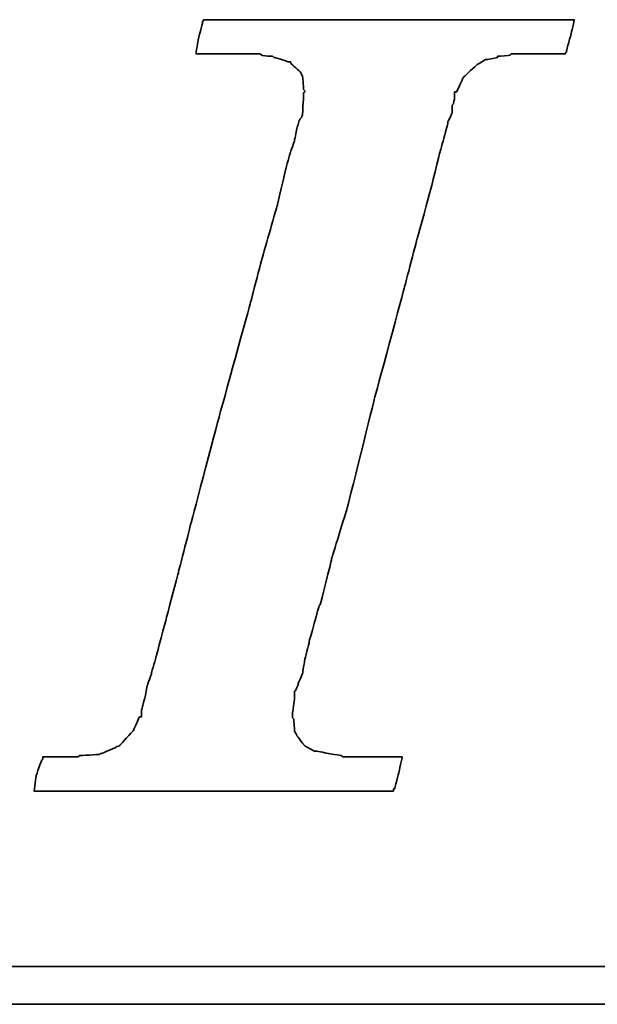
# Model space of a CAD drawing. Header units: millimetres. Extents: x 20 to 369, y 420 to 544.
# Tile 47 of 65: x 290.23 to 292.17, y 456.07 to 459.38. Entities that reach past the tile are written whole.
import ezdxf

# ---------------------------------------------------------------- set-up
doc = ezdxf.new("R2010")
doc.units = ezdxf.units.MM
doc.layers.add('DIM', color=4, linetype='CONTINUOUS')
doc.layers.add('layer 1', color=7, linetype='CONTINUOUS')

# ---------------------------------------------------------------- blocks, each defined once
blk = doc.blocks.new('TBI MOTION logo(完整正式版)')
at = {"layer": 'layer 1', "color": 22, "lineweight": 35}
for points, knots in [([(-40.59125, -7.94375), (-40.59125, -7.94375), (-40.97375, -7.94375), (-40.97375, -7.94375), (-40.97375, -7.94375), (-40.97375, -7.94375), (-41.38125, -7.94375), (-41.38125, -7.94375), (-41.38125, -7.94375), (-41.38125, -7.94375), (-41.54875, -7.94375), (-41.54875, -7.94375), (-41.54875, -7.94375), (-41.54875, -7.94375), (-41.59875, -7.94375), (-41.59875, -7.94375), (-41.59875, -7.94375), (-41.59875, -7.94375), (-41.88375, -7.94375), (-41.88375, -7.94375), (-41.88375, -7.94375), (-41.88375, -7.94375), (-41.90875, -7.91875), (-41.90875, -7.91875), (-41.90875, -7.91875), (-41.90875, -7.91875), (-42.19875, -7.87125), (-42.19875, -7.87125), (-42.19875, -7.87125), (-42.19875, -7.87125), (-42.43875, -7.82375), (-42.43875, -7.82375), (-42.43875, -7.82375), (-42.43875, -7.82375), (-42.45875, -7.82375), (-42.45875, -7.82375), (-42.45875, -7.82375), (-42.45875, -7.82375), (-42.48625, -7.82375), (-42.48625, -7.82375), (-42.48625, -7.82375), (-42.48625, -7.82375), (-42.67625, -7.72375), (-42.67625, -7.72375), (-42.67625, -7.72375), (-42.67625, -7.72375), (-42.70125, -7.70375), (-42.70125, -7.70375), (-42.70125, -7.70375), (-42.70125, -7.70375), (-42.72375, -7.67875), (-42.72375, -7.67875), (-42.72375, -7.67875), (-42.72375, -7.67875), (-42.86875, -7.48875), (-42.86875, -7.48875), (-42.86875, -7.48875), (-42.86875, -7.48875), (-42.89375, -7.43875), (-42.89375, -7.43875), (-42.89375, -7.43875), (-42.89375, -7.43875), (-42.91875, -7.38875), (-42.91875, -7.38875), (-42.91875, -7.38875), (-42.91875, -7.38875), (-42.93875, -7.12875), (-42.93875, -7.12875), (-42.93875, -7.12875), (-42.93875, -7.12875), (-42.96375, -7.10375), (-42.96375, -7.10375), (-42.96375, -7.10375), (-42.96375, -7.10375), (-42.96375, -7.05375), (-42.96375, -7.05375), (-42.96375, -7.05375), (-42.96375, -7.05375), (-42.96375, -7.00875), (-42.96375, -7.00875), (-42.96375, -7.00875), (-42.96375, -7.00875), (-42.91875, -6.69625), (-42.91875, -6.69625), (-42.91875, -6.69625), (-42.91875, -6.69625), (-42.91875, -6.62375), (-42.91875, -6.62375), (-42.91875, -6.62375), (-42.91875, -6.62375), (-42.91875, -6.59625), (-42.91875, -6.59625), (-42.91875, -6.59625), (-42.91875, -6.59625), (-42.91875, -6.57375), (-42.91875, -6.57375), (-42.91875, -6.57375), (-42.91875, -6.57375), (-42.91875, -6.52875), (-42.91875, -6.52875), (-42.91875, -6.52875), (-42.91875, -6.52875), (-42.89375, -6.50375), (-42.89375, -6.50375), (-42.89375, -6.50375), (-42.89375, -6.50375), (-42.84375, -6.38375), (-42.84375, -6.38375), (-42.84375, -6.38375), (-42.84375, -6.38375), (-42.84375, -6.35875), (-42.84375, -6.35875), (-42.84375, -6.35875), (-42.84375, -6.35875), (-42.74625, -6.14375), (-42.74625, -6.14375), (-42.74625, -6.14375), (-42.74625, -6.14375), (-42.70125, -5.85375), (-42.70125, -5.85375), (-42.70125, -5.85375), (-42.70125, -5.85375), (-42.60375, -5.47125), (-42.60375, -5.47125), (-42.60375, -5.47125), (-42.60375, -5.47125), (-42.60375, -5.44875), (-42.60375, -5.44875), (-42.60375, -5.44875), (-42.60375, -5.44875), (-42.38875, -4.67875), (-42.38875, -4.67875), (-42.38875, -4.67875), (-42.38875, -4.67875), (-42.36375, -4.65375), (-42.36375, -4.65375), (-42.36375, -4.65375), (-42.36375, -4.65375), (-42.12375, -3.69625), (-42.12375, -3.69625), (-42.12375, -3.69625), (-42.12375, -3.69625), (-42.12375, -3.67374), (-42.12375, -3.67374), (-42.12375, -3.67374), (-42.12375, -3.67374), (-41.78875, -2.59374), (-41.78875, -2.59374), (-41.78875, -2.59374), (-41.78875, -2.59374), (-41.18875, -0.19375), (-41.18875, -0.19375), (-41.18875, -0.19375), (-41.18875, -0.19375), (-40.54375, 2.20624), (-40.54375, 2.20624), (-40.54375, 2.20624), (-40.54375, 2.20624), (-40.25375, 3.30875), (-40.25375, 3.30875), (-40.25375, 3.30875), (-40.25375, 3.30875), (-39.98875, 4.27125), (-39.98875, 4.27125), (-39.98875, 4.27125), (-39.98875, 4.27125), (-39.77375, 5.13125), (-39.77375, 5.13125), (-39.77375, 5.13125), (-39.77375, 5.13125), (-39.67875, 5.47125), (-39.67875, 5.47125), (-39.67875, 5.47125), (-39.67875, 5.47125), (-39.60375, 5.75625), (-39.60375, 5.75625), (-39.60375, 5.75625), (-39.60375, 5.75625), (-39.60375, 5.78125), (-39.60375, 5.78125), (-39.60375, 5.78125), (-39.60375, 5.78125), (-39.50875, 5.97125), (-39.50875, 5.97125), (-39.50875, 5.97125), (-39.50875, 5.97125), (-39.50875, 6.13875), (-39.50875, 6.13875), (-39.50875, 6.13875), (-39.50875, 6.13875), (-39.48625, 6.16625), (-39.48625, 6.16625), (-39.48625, 6.16625), (-39.48625, 6.16625), (-39.46125, 6.28625), (-39.46125, 6.28625), (-39.46125, 6.28625), (-39.46125, 6.28625), (-39.46125, 6.42625), (-39.46125, 6.42625), (-39.46125, 6.42625), (-39.46125, 6.42625), (-39.41375, 6.42625), (-39.41375, 6.42625), (-39.41375, 6.42625), (-39.41375, 6.42625), (-39.29375, 6.69125), (-39.29375, 6.69125), (-39.29375, 6.69125), (-39.29375, 6.69125), (-39.26875, 6.74125), (-39.26875, 6.74125), (-39.26875, 6.74125), (-39.26875, 6.74125), (-39.24375, 6.76625), (-39.24375, 6.76625), (-39.24375, 6.76625), (-39.24375, 6.76625), (-38.98375, 7.00624), (-38.98375, 7.00624), (-38.98375, 7.00624), (-38.98375, 7.00624), (-38.95625, 7.02624), (-38.95625, 7.02624), (-38.95625, 7.02624), (-38.95625, 7.02624), (-38.78875, 7.12624), (-38.78875, 7.12624), (-38.78875, 7.12624), (-38.78875, 7.12624), (-38.76375, 7.12624), (-38.76375, 7.12624), (-38.76375, 7.12624), (-38.76375, 7.12624), (-38.74375, 7.12624), (-38.74375, 7.12624), (-38.74375, 7.12624), (-38.74375, 7.12624), (-38.52875, 7.17125), (-38.52875, 7.17125), (-38.52875, 7.17125), (-38.52875, 7.17125), (-38.52875, 7.19624), (-38.52875, 7.19624), (-38.52875, 7.19624), (-38.52875, 7.19624), (-38.50375, 7.19624), (-38.50375, 7.19624), (-38.50375, 7.19624), (-38.50375, 7.19624), (-38.26125, 7.21875), (-38.26125, 7.21875), (-38.26125, 7.21875), (-38.26125, 7.21875), (-38.23875, 7.24624), (-38.23875, 7.24624), (-38.23875, 7.24624), (-38.23875, 7.24624), (-38.21625, 7.24624), (-38.21625, 7.24624), (-38.21625, 7.24624), (-38.21625, 7.24624), (-38.18875, 7.24624), (-38.18875, 7.24624), (-38.18875, 7.24624), (-38.18875, 7.24624), (-37.90375, 7.24624), (-37.90375, 7.24624), (-37.90375, 7.24624), (-37.90375, 7.24624), (-37.85375, 7.24624), (-37.85375, 7.24624), (-37.85375, 7.24624), (-37.85375, 7.24624), (-37.75875, 7.24624), (-37.75875, 7.24624), (-37.75875, 7.24624), (-37.75875, 7.24624), (-37.42375, 7.24624), (-37.42375, 7.24624), (-37.42375, 7.24624), (-37.42375, 7.24624), (-37.08875, 7.24624), (-37.08875, 7.24624), (-37.08875, 7.24624), (-37.08875, 7.24624), (-37.06375, 7.24624), (-37.06375, 7.24624), (-37.06375, 7.24624), (-37.06375, 7.24624), (-37.06375, 7.26624), (-37.06375, 7.26624), (-37.06375, 7.26624), (-37.06375, 7.26624), (-37.03875, 7.29125), (-37.03875, 7.29125), (-37.03875, 7.29125), (-37.03875, 7.29125), (-37.03875, 7.31625), (-37.03875, 7.31625), (-37.03875, 7.31625), (-37.03875, 7.31625), (-36.94125, 7.67625), (-36.94125, 7.67625), (-36.94125, 7.67625), (-36.94125, 7.67625), (-36.86875, 7.98625), (-36.86875, 7.98625), (-36.86875, 7.98625), (-36.86875, 7.98625), (-36.98875, 7.98625), (-36.98875, 7.98625), (-36.98875, 7.98625), (-36.98875, 7.98625), (-37.42375, 7.98625), (-37.42375, 7.98625), (-37.42375, 7.98625), (-37.42375, 7.98625), (-37.94875, 7.98625), (-37.94875, 7.98625), (-37.94875, 7.98625), (-37.94875, 7.98625), (-38.57375, 7.98625), (-38.57375, 7.98625), (-38.57375, 7.98625), (-38.57375, 7.98625), (-39.29375, 7.98625), (-39.29375, 7.98625), (-39.29375, 7.98625), (-39.29375, 7.98625), (-40.82875, 7.98625), (-40.82875, 7.98625), (-40.82875, 7.98625), (-40.82875, 7.98625), (-42.36375, 7.98625), (-42.36375, 7.98625), (-42.36375, 7.98625), (-42.36375, 7.98625), (-43.08375, 7.98625), (-43.08375, 7.98625), (-43.08375, 7.98625), (-43.08375, 7.98625), (-43.70875, 7.98625), (-43.70875, 7.98625), (-43.70875, 7.98625), (-43.70875, 7.98625), (-44.23375, 7.98625), (-44.23375, 7.98625), (-44.23375, 7.98625), (-44.23375, 7.98625), (-44.66875, 7.98625), (-44.66875, 7.98625), (-44.66875, 7.98625), (-44.66875, 7.98625), (-44.88375, 7.98625), (-44.88375, 7.98625), (-44.88375, 7.98625), (-44.88375, 7.98625), (-44.90875, 7.94125), (-44.90875, 7.94125), (-44.90875, 7.94125), (-44.90875, 7.94125), (-44.90875, 7.91625), (-44.90875, 7.91625), (-44.90875, 7.91625), (-44.90875, 7.91625), (-45.00375, 7.55625), (-45.00375, 7.55625), (-45.00375, 7.55625), (-45.00375, 7.55625), (-45.05375, 7.24624), (-45.05375, 7.24624), (-45.05375, 7.24624), (-45.05375, 7.24624), (-44.61875, 7.24624), (-44.61875, 7.24624), (-44.61875, 7.24624), (-44.61875, 7.24624), (-44.11375, 7.24624), (-44.11375, 7.24624), (-44.11375, 7.24624), (-44.11375, 7.24624), (-43.99375, 7.24624), (-43.99375, 7.24624), (-43.99375, 7.24624), (-43.99375, 7.24624), (-43.94625, 7.24624), (-43.94625, 7.24624), (-43.94625, 7.24624), (-43.94625, 7.24624), (-43.92374, 7.24624), (-43.92374, 7.24624), (-43.92374, 7.24624), (-43.92374, 7.24624), (-43.65875, 7.24624), (-43.65875, 7.24624), (-43.65875, 7.24624), (-43.65875, 7.24624), (-43.63875, 7.21875), (-43.63875, 7.21875), (-43.63875, 7.21875), (-43.63875, 7.21875), (-43.46875, 7.19624), (-43.46875, 7.19624), (-43.46875, 7.19624), (-43.46875, 7.19624), (-43.39875, 7.19624), (-43.39875, 7.19624), (-43.39875, 7.19624), (-43.39875, 7.19624), (-43.37125, 7.17125), (-43.37125, 7.17125), (-43.37125, 7.17125), (-43.37125, 7.17125), (-43.34875, 7.17125), (-43.34875, 7.17125), (-43.34875, 7.17125), (-43.34875, 7.17125), (-43.20375, 7.12624), (-43.20375, 7.12624), (-43.20375, 7.12624), (-43.20375, 7.12624), (-43.05875, 7.07624), (-43.05875, 7.07624), (-43.05875, 7.07624), (-43.05875, 7.07624), (-43.01375, 7.07624), (-43.01375, 7.07624), (-43.01375, 7.07624), (-43.01375, 7.07624), (-42.98875, 7.02624), (-42.98875, 7.02624), (-42.98875, 7.02624), (-42.98875, 7.02624), (-42.79875, 6.86125), (-42.79875, 6.86125), (-42.79875, 6.86125), (-42.79875, 6.86125), (-42.77375, 6.81125), (-42.77375, 6.81125), (-42.77375, 6.81125), (-42.77375, 6.81125), (-42.74625, 6.76625), (-42.74625, 6.76625), (-42.74625, 6.76625), (-42.74625, 6.76625), (-42.72375, 6.47625), (-42.72375, 6.47625), (-42.72375, 6.47625), (-42.72375, 6.47625), (-42.70125, 6.45124), (-42.70125, 6.45124), (-42.70125, 6.45124), (-42.70125, 6.45124), (-42.70125, 6.42625), (-42.70125, 6.42625), (-42.70125, 6.42625), (-42.70125, 6.42625), (-42.72375, 6.40625), (-42.72375, 6.40625), (-42.72375, 6.40625), (-42.72375, 6.40625), (-42.74625, 5.97125), (-42.74625, 5.97125), (-42.74625, 5.97125), (-42.74625, 5.97125), (-42.74625, 5.94625), (-42.74625, 5.94625), (-42.74625, 5.94625), (-42.74625, 5.94625), (-42.74625, 5.92625), (-42.74625, 5.92625), (-42.74625, 5.92625), (-42.74625, 5.92625), (-42.77375, 5.87625), (-42.77375, 5.87625), (-42.77375, 5.87625), (-42.77375, 5.87625), (-42.81875, 5.80625), (-42.81875, 5.80625), (-42.81875, 5.80625), (-42.81875, 5.80625), (-42.86875, 5.63625), (-42.86875, 5.63625), (-42.86875, 5.63625), (-42.86875, 5.63625), (-42.91875, 5.39625), (-42.91875, 5.39625), (-42.91875, 5.39625), (-42.91875, 5.39625), (-42.91875, 5.37124), (-42.91875, 5.37124), (-42.91875, 5.37124), (-42.91875, 5.37124), (-43.01375, 5.10874), (-43.01375, 5.10874), (-43.01375, 5.10874), (-43.01375, 5.10874), (-43.10875, 4.77124), (-43.10875, 4.77124), (-43.10875, 4.77124), (-43.10875, 4.77124), (-43.29875, 3.95625), (-43.29875, 3.95625), (-43.29875, 3.95625), (-43.29875, 3.95625), (-43.58875, 2.95125), (-43.58875, 2.95125), (-43.58875, 2.95125), (-43.58875, 2.95125), (-43.87375, 1.87125), (-43.87375, 1.87125), (-43.87375, 1.87125), (-43.87375, 1.87125), (-44.52625, -0.50374), (-44.52625, -0.50374), (-44.52625, -0.50374), (-44.52625, -0.50374), (-45.14875, -2.85375), (-45.14875, -2.85375), (-45.14875, -2.85375), (-45.14875, -2.85375), (-45.43375, -3.95875), (-45.43375, -3.95875), (-45.43375, -3.95875), (-45.43375, -3.95875), (-45.69875, -4.96875), (-45.69875, -4.96875), (-45.69875, -4.96875), (-45.69875, -4.96875), (-45.91375, -5.78375), (-45.91375, -5.78375), (-45.91375, -5.78375), (-45.91375, -5.78375), (-46.01375, -6.11875), (-46.01375, -6.11875), (-46.01375, -6.11875), (-46.01375, -6.11875), (-46.01375, -6.14375), (-46.01375, -6.14375), (-46.01375, -6.14375), (-46.01375, -6.14375), (-46.10875, -6.40875), (-46.10875, -6.40875), (-46.10875, -6.40875), (-46.10875, -6.40875), (-46.15375, -6.64875), (-46.15375, -6.64875), (-46.15375, -6.64875), (-46.15375, -6.64875), (-46.20375, -6.83875), (-46.20375, -6.83875), (-46.20375, -6.83875), (-46.20375, -6.83875), (-46.22875, -6.93375), (-46.22875, -6.93375), (-46.22875, -6.93375), (-46.22875, -6.93375), (-46.22875, -7.07875), (-46.22875, -7.07875), (-46.22875, -7.07875), (-46.22875, -7.07875), (-46.27375, -7.07875), (-46.27375, -7.07875), (-46.27375, -7.07875), (-46.27375, -7.07875), (-46.39375, -7.34375), (-46.39375, -7.34375), (-46.39375, -7.34375), (-46.39375, -7.34375), (-46.39375, -7.36875), (-46.39375, -7.36875), (-46.39375, -7.36875), (-46.39375, -7.36875), (-46.42125, -7.38875), (-46.42125, -7.38875), (-46.42125, -7.38875), (-46.42125, -7.38875), (-46.68375, -7.67875), (-46.68375, -7.67875), (-46.68375, -7.67875), (-46.68375, -7.67875), (-46.70875, -7.70375), (-46.70875, -7.70375), (-46.70875, -7.70375), (-46.70875, -7.70375), (-46.75375, -7.72375), (-46.75375, -7.72375), (-46.75375, -7.72375), (-46.75375, -7.72375), (-47.08875, -7.87125), (-47.08875, -7.87125), (-47.08875, -7.87125), (-47.08875, -7.87125), (-47.11625, -7.87125), (-47.11625, -7.87125), (-47.11625, -7.87125), (-47.11625, -7.87125), (-47.13875, -7.89375), (-47.13875, -7.89375), (-47.13875, -7.89375), (-47.13875, -7.89375), (-47.56875, -7.91875), (-47.56875, -7.91875), (-47.56875, -7.91875), (-47.56875, -7.91875), (-47.59625, -7.94375), (-47.59625, -7.94375), (-47.59625, -7.94375), (-47.59625, -7.94375), (-47.64375, -7.94375), (-47.64375, -7.94375), (-47.64375, -7.94375), (-47.64375, -7.94375), (-47.73625, -7.94375), (-47.73625, -7.94375), (-47.73625, -7.94375), (-47.73625, -7.94375), (-48.07375, -7.94375), (-48.07375, -7.94375), (-48.07375, -7.94375), (-48.07375, -7.94375), (-48.36125, -7.94375), (-48.36125, -7.94375), (-48.36125, -7.94375), (-48.36125, -7.94375), (-48.36125, -7.96625), (-48.36125, -7.96625), (-48.36125, -7.96625), (-48.36125, -7.96625), (-48.36125, -7.99125), (-48.36125, -7.99125), (-48.36125, -7.99125), (-48.36125, -7.99125), (-48.38875, -8.01375), (-48.38875, -8.01375), (-48.38875, -8.01375), (-48.38875, -8.01375), (-48.50875, -8.34875), (-48.50875, -8.34875), (-48.50875, -8.34875), (-48.50875, -8.34875), (-48.55375, -8.68625), (-48.55375, -8.68625), (-48.55375, -8.68625), (-48.55375, -8.68625), (-48.45875, -8.68625), (-48.45875, -8.68625), (-48.45875, -8.68625), (-48.45875, -8.68625), (-48.07375, -8.68625), (-48.07375, -8.68625), (-48.07375, -8.68625), (-48.07375, -8.68625), (-47.52375, -8.68625), (-47.52375, -8.68625), (-47.52375, -8.68625), (-47.52375, -8.68625), (-46.92375, -8.68625), (-46.92375, -8.68625), (-46.92375, -8.68625), (-46.92375, -8.68625), (-46.25375, -8.68625), (-46.25375, -8.68625), (-46.25375, -8.68625), (-46.25375, -8.68625), (-46.20375, -8.68625), (-46.20375, -8.68625), (-46.20375, -8.68625), (-46.20375, -8.68625), (-44.71375, -8.68625), (-44.71375, -8.68625), (-44.71375, -8.68625), (-44.71375, -8.68625), (-43.22875, -8.68625), (-43.22875, -8.68625), (-43.22875, -8.68625), (-43.22875, -8.68625), (-42.55875, -8.68625), (-42.55875, -8.68625), (-42.55875, -8.68625), (-42.55875, -8.68625), (-42.50875, -8.68625), (-42.50875, -8.68625), (-42.50875, -8.68625), (-42.50875, -8.68625), (-41.93375, -8.68625), (-41.93375, -8.68625), (-41.93375, -8.68625), (-41.93375, -8.68625), (-41.38125, -8.68625), (-41.38125, -8.68625), (-41.38125, -8.68625), (-41.38125, -8.68625), (-40.97375, -8.68625), (-40.97375, -8.68625), (-40.97375, -8.68625), (-40.97375, -8.68625), (-40.78125, -8.68625), (-40.78125, -8.68625), (-40.78125, -8.68625), (-40.78125, -8.68625), (-40.78125, -8.63875), (-40.78125, -8.63875), (-40.78125, -8.63875), (-40.78125, -8.63875), (-40.75875, -8.63875), (-40.75875, -8.63875), (-40.75875, -8.63875), (-40.75875, -8.63875), (-40.66375, -8.27875), (-40.66375, -8.27875), (-40.66375, -8.27875), (-40.66375, -8.27875), (-40.59125, -7.94375), (-40.59125, -7.94375)], [0, 0, 0, 0, 0.00558659, 0.00558659, 0.00558659, 0.0055866, 0.01117318, 0.01117318, 0.01117318, 0.01117319, 0.01675978, 0.01675978, 0.01675978, 0.01675979, 0.02234637, 0.02234637, 0.02234637, 0.02234638, 0.02793296, 0.02793296, 0.02793296, 0.02793297, 0.03351955, 0.03351955, 0.03351955, 0.03351956, 0.03910615, 0.03910615, 0.03910615, 0.03910616, 0.04469274, 0.04469274, 0.04469274, 0.04469275, 0.05027933, 0.05027933, 0.05027933, 0.05027934, 0.05586592, 0.05586592, 0.05586592, 0.05586593, 0.06145251, 0.06145251, 0.06145251, 0.06145252, 0.06703911, 0.06703911, 0.06703911, 0.06703912, 0.0726257, 0.0726257, 0.0726257, 0.07262571, 0.07821229, 0.07821229, 0.07821229, 0.0782123, 0.08379888, 0.08379888, 0.08379888, 0.08379889, 0.08938547, 0.08938547, 0.08938547, 0.08938548, 0.09497207, 0.09497207, 0.09497207, 0.09497208, 0.10055866, 0.10055866, 0.10055866, 0.10055867, 0.10614525, 0.10614525, 0.10614525, 0.10614526, 0.11173184, 0.11173184, 0.11173184, 0.11173185, 0.11731844, 0.11731844, 0.11731844, 0.11731845, 0.12290503, 0.12290503, 0.12290503, 0.12290504, 0.12849162, 0.12849162, 0.12849162, 0.12849163, 0.13407821, 0.13407821, 0.13407821, 0.13407822, 0.1396648, 0.1396648, 0.1396648, 0.13966481, 0.1452514, 0.1452514, 0.1452514, 0.14525141, 0.15083799, 0.15083799, 0.15083799, 0.150838, 0.15642458, 0.15642458, 0.15642458, 0.15642459, 0.16201117, 0.16201117, 0.16201117, 0.16201118, 0.16759777, 0.16759777, 0.16759777, 0.16759778, 0.17318436, 0.17318436, 0.17318436, 0.17318437, 0.17877095, 0.17877095, 0.17877095, 0.17877096, 0.18435754, 0.18435754, 0.18435754, 0.18435755, 0.18994413, 0.18994413, 0.18994413, 0.18994414, 0.19553073, 0.19553073, 0.19553073, 0.19553074, 0.20111732, 0.20111732, 0.20111732, 0.20111733, 0.20670391, 0.20670391, 0.20670391, 0.20670392, 0.2122905, 0.2122905, 0.2122905, 0.21229051, 0.21787709, 0.21787709, 0.21787709, 0.2178771, 0.22346369, 0.22346369, 0.22346369, 0.2234637, 0.22905028, 0.22905028, 0.22905028, 0.22905029, 0.23463687, 0.23463687, 0.23463687, 0.23463688, 0.24022346, 0.24022346, 0.24022346, 0.24022347, 0.24581006, 0.24581006, 0.24581006, 0.24581007, 0.25139665, 0.25139665, 0.25139665, 0.25139666, 0.25698324, 0.25698324, 0.25698324, 0.25698325, 0.26256983, 0.26256983, 0.26256983, 0.26256984, 0.26815642, 0.26815642, 0.26815642, 0.26815643, 0.27374302, 0.27374302, 0.27374302, 0.27374303, 0.27932961, 0.27932961, 0.27932961, 0.27932962, 0.2849162, 0.2849162, 0.2849162, 0.28491621, 0.29050279, 0.29050279, 0.29050279, 0.2905028, 0.29608939, 0.29608939, 0.29608939, 0.2960894, 0.30167598, 0.30167598, 0.30167598, 0.30167599, 0.30726257, 0.30726257, 0.30726257, 0.30726258, 0.31284916, 0.31284916, 0.31284916, 0.31284917, 0.31843575, 0.31843575, 0.31843575, 0.31843576, 0.32402235, 0.32402235, 0.32402235, 0.32402236, 0.32960894, 0.32960894, 0.32960894, 0.32960895, 0.33519553, 0.33519553, 0.33519553, 0.33519554, 0.34078212, 0.34078212, 0.34078212, 0.34078213, 0.34636872, 0.34636872, 0.34636872, 0.34636873, 0.35195531, 0.35195531, 0.35195531, 0.35195532, 0.3575419, 0.3575419, 0.3575419, 0.35754191, 0.36312849, 0.36312849, 0.36312849, 0.3631285, 0.36871508, 0.36871508, 0.36871508, 0.36871509, 0.37430168, 0.37430168, 0.37430168, 0.37430169, 0.37988827, 0.37988827, 0.37988827, 0.37988828, 0.38547486, 0.38547486, 0.38547486, 0.38547487, 0.39106145, 0.39106145, 0.39106145, 0.39106146, 0.39664804, 0.39664804, 0.39664804, 0.39664805, 0.40223464, 0.40223464, 0.40223464, 0.40223465, 0.40782123, 0.40782123, 0.40782123, 0.40782124, 0.41340782, 0.41340782, 0.41340782, 0.41340783, 0.41899441, 0.41899441, 0.41899441, 0.41899442, 0.42458101, 0.42458101, 0.42458101, 0.42458102, 0.4301676, 0.4301676, 0.4301676, 0.43016761, 0.43575419, 0.43575419, 0.43575419, 0.4357542, 0.44134078, 0.44134078, 0.44134078, 0.44134079, 0.44692737, 0.44692737, 0.44692737, 0.44692738, 0.45251397, 0.45251397, 0.45251397, 0.45251398, 0.45810056, 0.45810056, 0.45810056, 0.45810057, 0.46368715, 0.46368715, 0.46368715, 0.46368716, 0.46927374, 0.46927374, 0.46927374, 0.46927375, 0.47486034, 0.47486034, 0.47486034, 0.47486035, 0.48044693, 0.48044693, 0.48044693, 0.48044694, 0.48603352, 0.48603352, 0.48603352, 0.48603353, 0.49162011, 0.49162011, 0.49162011, 0.49162012, 0.4972067, 0.4972067, 0.4972067, 0.49720671, 0.5027933, 0.5027933, 0.5027933, 0.50279331, 0.50837989, 0.50837989, 0.50837989, 0.5083799, 0.51396648, 0.51396648, 0.51396648, 0.51396649, 0.51955307, 0.51955307, 0.51955307, 0.51955308, 0.52513966, 0.52513966, 0.52513966, 0.52513967, 0.53072626, 0.53072626, 0.53072626, 0.53072627, 0.53631285, 0.53631285, 0.53631285, 0.53631286, 0.54189944, 0.54189944, 0.54189944, 0.54189945, 0.54748603, 0.54748603, 0.54748603, 0.54748604, 0.55307263, 0.55307263, 0.55307263, 0.55307264, 0.55865922, 0.55865922, 0.55865922, 0.55865923, 0.56424581, 0.56424581, 0.56424581, 0.56424582, 0.5698324, 0.5698324, 0.5698324, 0.56983241, 0.57541899, 0.57541899, 0.57541899, 0.575419, 0.58100559, 0.58100559, 0.58100559, 0.5810056, 0.58659218, 0.58659218, 0.58659218, 0.58659219, 0.59217877, 0.59217877, 0.59217877, 0.59217878, 0.59776536, 0.59776536, 0.59776536, 0.59776537, 0.60335196, 0.60335196, 0.60335196, 0.60335197, 0.60893855, 0.60893855, 0.60893855, 0.60893856, 0.61452514, 0.61452514, 0.61452514, 0.61452515, 0.62011173, 0.62011173, 0.62011173, 0.62011174, 0.62569832, 0.62569832, 0.62569832, 0.62569833, 0.63128492, 0.63128492, 0.63128492, 0.63128493, 0.63687151, 0.63687151, 0.63687151, 0.63687152, 0.6424581, 0.6424581, 0.6424581, 0.64245811, 0.64804469, 0.64804469, 0.64804469, 0.6480447, 0.65363128, 0.65363128, 0.65363128, 0.65363129, 0.65921788, 0.65921788, 0.65921788, 0.65921789, 0.66480447, 0.66480447, 0.66480447, 0.66480448, 0.67039106, 0.67039106, 0.67039106, 0.67039107, 0.67597765, 0.67597765, 0.67597765, 0.67597766, 0.68156425, 0.68156425, 0.68156425, 0.68156426, 0.68715084, 0.68715084, 0.68715084, 0.68715085, 0.69273743, 0.69273743, 0.69273743, 0.69273744, 0.69832402, 0.69832402, 0.69832402, 0.69832403, 0.70391061, 0.70391061, 0.70391061, 0.70391062, 0.70949721, 0.70949721, 0.70949721, 0.70949722, 0.7150838, 0.7150838, 0.7150838, 0.71508381, 0.72067039, 0.72067039, 0.72067039, 0.7206704, 0.72625698, 0.72625698, 0.72625698, 0.72625699, 0.73184358, 0.73184358, 0.73184358, 0.73184359, 0.73743017, 0.73743017, 0.73743017, 0.73743018, 0.74301676, 0.74301676, 0.74301676, 0.74301677, 0.74860335, 0.74860335, 0.74860335, 0.74860336, 0.75418994, 0.75418994, 0.75418994, 0.75418995, 0.75977654, 0.75977654, 0.75977654, 0.75977655, 0.76536313, 0.76536313, 0.76536313, 0.76536314, 0.77094972, 0.77094972, 0.77094972, 0.77094973, 0.77653631, 0.77653631, 0.77653631, 0.77653632, 0.78212291, 0.78212291, 0.78212291, 0.78212292, 0.7877095, 0.7877095, 0.7877095, 0.78770951, 0.79329609, 0.79329609, 0.79329609, 0.7932961, 0.79888268, 0.79888268, 0.79888268, 0.79888269, 0.80446927, 0.80446927, 0.80446927, 0.80446928, 0.81005587, 0.81005587, 0.81005587, 0.81005588, 0.81564246, 0.81564246, 0.81564246, 0.81564247, 0.82122905, 0.82122905, 0.82122905, 0.82122906, 0.82681564, 0.82681564, 0.82681564, 0.82681565, 0.83240223, 0.83240223, 0.83240223, 0.83240224, 0.83798883, 0.83798883, 0.83798883, 0.83798884, 0.84357542, 0.84357542, 0.84357542, 0.84357543, 0.84916201, 0.84916201, 0.84916201, 0.84916202, 0.8547486, 0.8547486, 0.8547486, 0.85474861, 0.8603352, 0.8603352, 0.8603352, 0.86033521, 0.86592179, 0.86592179, 0.86592179, 0.8659218, 0.87150838, 0.87150838, 0.87150838, 0.87150839, 0.87709497, 0.87709497, 0.87709497, 0.87709498, 0.88268156, 0.88268156, 0.88268156, 0.88268157, 0.88826816, 0.88826816, 0.88826816, 0.88826817, 0.89385475, 0.89385475, 0.89385475, 0.89385476, 0.89944134, 0.89944134, 0.89944134, 0.89944135, 0.90502793, 0.90502793, 0.90502793, 0.90502794, 0.91061453, 0.91061453, 0.91061453, 0.91061454, 0.91620112, 0.91620112, 0.91620112, 0.91620113, 0.92178771, 0.92178771, 0.92178771, 0.92178772, 0.9273743, 0.9273743, 0.9273743, 0.92737431, 0.93296089, 0.93296089, 0.93296089, 0.9329609, 0.93854749, 0.93854749, 0.93854749, 0.9385475, 0.94413408, 0.94413408, 0.94413408, 0.94413409, 0.94972067, 0.94972067, 0.94972067, 0.94972068, 0.95530726, 0.95530726, 0.95530726, 0.95530727, 0.96089385, 0.96089385, 0.96089385, 0.96089386, 0.96648045, 0.96648045, 0.96648045, 0.96648046, 0.97206704, 0.97206704, 0.97206704, 0.97206705, 0.97765363, 0.97765363, 0.97765363, 0.97765364, 0.98324022, 0.98324022, 0.98324022, 0.98324023, 0.98882682, 0.98882682, 0.98882682, 0.98882683, 0.99441341, 0.99441341, 0.99441341, 0.99441342, 1, 1, 1, 1]), ([(75.90875, -9.47875), (75.90875, -9.47875), (75.90875, -12.28625), (75.90875, -12.28625), (75.90875, -12.28625), (75.90875, -12.28625), (75.90875, -12.47875), (75.90875, -12.47875), (75.90875, -12.47875), (75.90875, -12.47875), (75.71625, -12.47875), (75.71625, -12.47875), (75.71625, -12.47875), (75.71625, -12.47875), (-88.32875, -12.47875), (-88.32875, -12.47875), (-88.32875, -12.47875), (-88.32875, -12.47875), (-88.32875, -13.29375), (-88.32875, -13.29375), (-88.32875, -13.29375), (-88.32875, -13.29375), (82.89125, -13.29375), (82.89125, -13.29375), (82.89125, -13.29375), (82.89125, -13.29375), (75.90875, -9.47875), (75.90875, -9.47875)], [0, 0, 0, 0, 0.14285714, 0.14285714, 0.14285714, 0.14285715, 0.28571429, 0.28571429, 0.28571429, 0.2857143, 0.42857143, 0.42857143, 0.42857143, 0.42857144, 0.57142857, 0.57142857, 0.57142857, 0.57142858, 0.71428571, 0.71428571, 0.71428571, 0.71428572, 0.85714286, 0.85714286, 0.85714286, 0.85714287, 1, 1, 1, 1])]:
    blk.add_open_spline(points, degree=3, knots=knots, dxfattribs=at)

msp = doc.modelspace()

# ---------------------------------------------------------------- block references
at = {"layer": 'DIM', "color": 0, "xscale": 0.1555785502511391, "yscale": 0.1555785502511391, "zscale": 0.1555785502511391}
msp.add_blockref('TBI MOTION logo(完整正式版)', (297.8307, 458.1342), dxfattribs=at)

doc.saveas('drawing.dxf')
